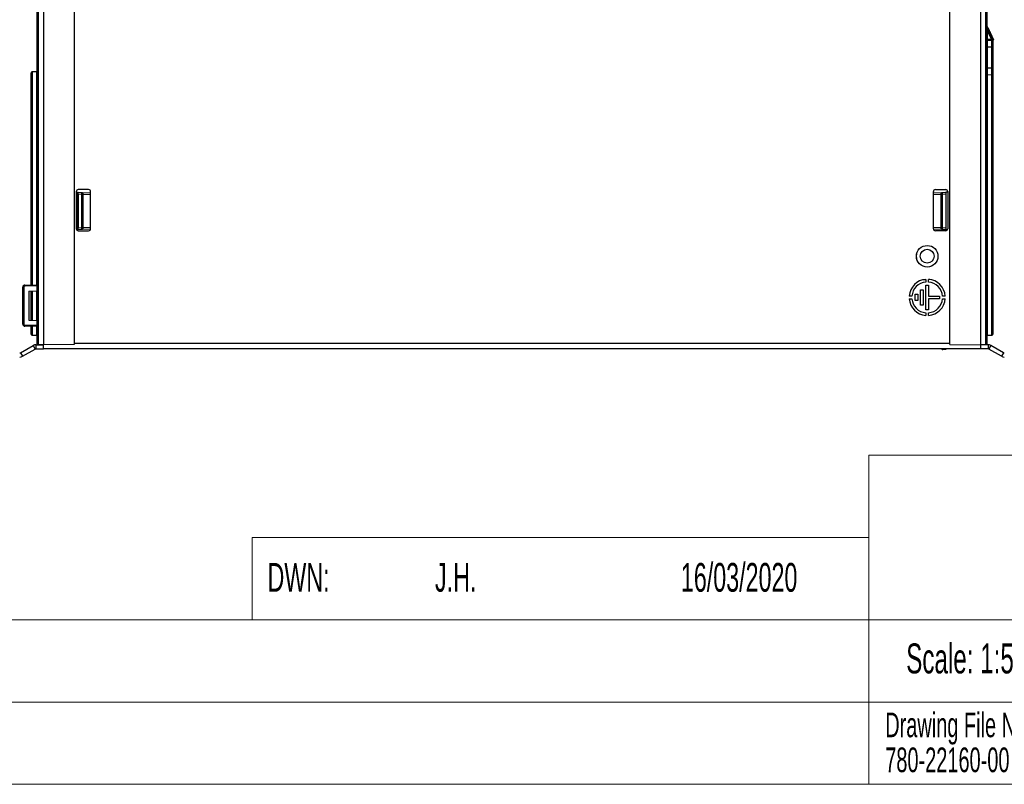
# Paper-space layout 'Sheet1' of a CAD drawing. Header units: millimetres. Extents: x -7 to 413, y -20 to 277.
# Tile 53 of 105: x 215 to 311, y -13 to 61. Entities that reach past the tile are written whole.
import ezdxf

# ---------------------------------------------------------------- set-up
doc = ezdxf.new("R2010")
doc.units = ezdxf.units.MM
doc.styles.add('SLDTEXTSTYLE0', font='TXT', dxfattribs={"width": 0.605})

# ---------------------------------------------------------------- blocks, each defined once
blk = doc.blocks.new('SW_NOTE_0_1')
at = {"color": 0, "linetype": 'Continuous', "lineweight": 0, "char_height": 2.4, "attachment_point": 1, "style": 'SLDTEXTSTYLE0'}
for s, insert in [('Drawing File Name:', (0, 3.094)), ('780-22160-00', (0, -0.306))]:
    blk.add_mtext(s, dxfattribs=dict(at, insert=insert))

psp = doc.layouts.new('Sheet1')

# ---------------------------------------------------------------- linework, layer by layer
at = {"color": 7, "linetype": 'Continuous', "lineweight": 25}
for p, q in [((217, 29.719), (217, 78.684)), ((217.099, 78.684), (217.099, 29.714)), ((217.6, 78.688), (217.6, 29.688)), ((220.6, 78.662), (220.6, 29.714)), ((305.8, 29.714), (305.8, 78.662)), ((308.8, 78.688), (308.8, 29.688)), ((309.301, 29.714), (309.301, 78.684)), ((309.4, 78.684), (309.4, 29.719)), ((309.4, 60.704), (310.036, 59.32)), ((309.4, 60.608), (309.4, 60.608)), ((309.403, 60.6), (309.435, 60.325)), ((309.403, 60.6), (309.934, 59.446)), ((309.578, 60.413), (309.533, 60.413)), ((309.583, 60.401), (309.539, 60.402)), ((309.4, 60.284), (309.439, 60.284)), ((309.4, 59.408), (309.439, 59.408)), ((309.439, 60.284), (309.439, 59.408)), ((309.844, 59.404), (309.439, 60.284)), ((309.439, 59.408), (309.844, 59.404)), ((309.701, 60.145), (309.657, 60.145)), ((309.799, 59.93), (309.755, 59.93)), ((309.889, 59.736), (309.845, 59.736)), ((309.993, 59.508), (309.95, 59.508)), ((309.993, 59.508), (309.95, 59.508)), ((309.4, 58.608), (309.439, 58.608)), ((309.439, 59.308), (309.901, 59.304)), ((309.439, 58.608), (309.439, 56.608)), ((309.901, 58.604), (309.439, 58.608)), ((309.901, 56.612), (309.901, 58.604)), ((310, 58.604), (309.901, 58.604)), ((310.036, 59.32), (310, 59.303)), ((310, 59.303), (310, 59.204)), ((310, 59.204), (310, 58.604)), ((310, 58.604), (310, 56.612)), ((309.4, 56.608), (309.439, 56.608)), ((309.439, 56.608), (309.901, 56.612)), ((310, 56.612), (309.901, 56.612)), ((310, 56.612), (310, 56.012)), ((216.4, 43.408), (216.4, 56.104)), ((216.96, 56.208), (216.499, 56.204)), ((309.901, 55.912), (309.439, 55.908)), ((310, 56.012), (310, 30.712)), ((220.8, 44.568), (220.8, 40.968)), ((220.8, 44.52), (220.96, 44.512)), ((220.96, 40.864), (220.96, 44.512)), ((222, 44.768), (221, 44.768)), ((221, 44.51), (221.356, 44.491)), ((221, 44.31), (221, 44.51)), ((221.347, 44.291), (221, 44.31)), ((221, 44.31), (221, 41.066)), ((221.347, 41.085), (221.347, 44.291)), ((221.347, 44.291), (221.445, 44.291)), ((221.356, 44.491), (222.144, 44.45)), ((221.445, 44.291), (221.445, 41.085)), ((222.2, 44.447), (222.144, 44.45)), ((222.2, 40.968), (222.2, 44.568)), ((304.2, 40.968), (304.2, 44.568)), ((304.256, 44.45), (304.2, 44.447)), ((304.256, 44.45), (305.044, 44.491)), ((304.4, 44.768), (305.4, 44.768)), ((304.954, 41.085), (304.954, 44.291)), ((304.954, 44.291), (305.052, 44.291)), ((305.044, 44.491), (305.4, 44.51)), ((305.4, 44.31), (305.052, 44.291)), ((305.052, 44.291), (305.052, 41.085)), ((305.6, 44.52), (305.4, 44.51)), ((305.4, 44.51), (305.4, 44.31)), ((305.4, 44.31), (305.4, 41.066)), ((305.6, 44.568), (305.6, 40.968)), ((216.4, 35.495), (216.4, 43.408)), ((220.833, 40.857), (220.96, 40.864)), ((221, 41.066), (221.347, 41.085)), ((221, 40.866), (221, 41.066)), ((221.356, 40.885), (221, 40.866)), ((221, 40.768), (222, 40.768)), ((221.347, 41.085), (221.445, 41.085)), ((222.144, 40.926), (221.356, 40.885)), ((222.144, 40.926), (222.196, 40.929)), ((304.204, 40.929), (304.256, 40.926)), ((305.044, 40.885), (304.256, 40.926)), ((305.4, 40.768), (304.4, 40.768)), ((304.954, 41.085), (305.052, 41.085)), ((305.4, 40.866), (305.044, 40.885)), ((305.052, 41.085), (305.4, 41.066)), ((305.4, 41.066), (305.4, 40.866)), ((305.566, 40.857), (305.4, 40.866)), ((215.798, 35.49), (217, 35.5)), ((303.47, 36.043), (303.47, 35.782)), ((303.478, 35.482), (303.738, 35.482)), ((303.478, 33.094), (303.478, 35.482)), ((303.73, 35.782), (303.73, 36.043)), ((303.738, 35.482), (303.738, 34.418)), ((215.694, 35.29), (215.6, 35.29)), ((215.6, 31.686), (215.6, 35.29)), ((215.694, 35.29), (215.694, 31.686)), ((217, 35.4), (215.794, 35.39)), ((216.2, 34.888), (217, 34.93)), ((216.2, 34.888), (216.2, 32.088)), ((216.4, 32.077), (216.4, 34.898)), ((302.438, 34.588), (302.698, 34.588)), ((302.438, 33.988), (302.438, 34.588)), ((302.698, 34.588), (302.698, 33.988)), ((302.958, 35.035), (303.218, 35.035)), ((302.958, 33.541), (302.958, 35.035)), ((303.218, 35.035), (303.218, 33.541)), ((302.105, 34.418), (301.845, 34.418)), ((301.845, 34.158), (302.105, 34.158)), ((302.698, 33.988), (302.438, 33.988)), ((303.218, 33.541), (302.958, 33.541)), ((303.738, 34.418), (304.793, 34.418)), ((303.738, 34.158), (303.738, 33.094)), ((304.793, 34.158), (303.738, 34.158)), ((304.793, 34.418), (304.793, 34.158)), ((305.355, 34.418), (305.094, 34.418)), ((305.094, 34.158), (305.355, 34.158)), ((303.47, 32.794), (303.47, 32.533)), ((303.738, 33.094), (303.478, 33.094)), ((303.73, 32.533), (303.73, 32.794)), ((215.694, 31.686), (215.6, 31.686)), ((216.2, 32.088), (217, 32.046)), ((215.794, 31.586), (217, 31.576)), ((217, 31.476), (215.798, 31.486)), ((216.4, 30.712), (216.4, 31.481)), ((216.499, 30.612), (216.96, 30.608)), ((217.6, 29.688), (217.099, 29.714)), ((220.6, 29.714), (217.6, 29.688)), ((305.8, 29.714), (308.8, 29.688)), ((309.301, 29.714), (308.8, 29.688)), ((309.439, 30.608), (309.901, 30.612)), ((215.378, 28.909), (216.596, 29.613)), ((215.378, 28.909), (215.578, 28.563)), ((215.578, 28.563), (216.796, 29.267)), ((216.596, 29.613), (216.796, 29.267)), ((216.876, 29.688), (216.876, 29.288)), ((216.876, 29.688), (217.6, 29.688)), ((216.876, 29.288), (217.6, 29.288)), ((217.6, 29.288), (217.6, 29.688)), ((308.8, 29.288), (217.6, 29.288)), ((305.072, 29.216), (304.833, 29.288)), ((305.4, 29.208), (305.129, 29.208)), ((305.4, 29.288), (305.4, 29.208)), ((308.8, 29.688), (308.8, 29.288)), ((309.523, 29.688), (308.8, 29.688)), ((309.523, 29.288), (308.8, 29.288)), ((309.523, 29.688), (309.523, 29.288)), ((309.803, 29.613), (309.603, 29.267)), ((310.822, 28.563), (309.603, 29.267)), ((311.022, 28.909), (309.803, 29.613)), ((311.022, 28.909), (310.822, 28.563))]:
    psp.add_line(p, q, dxfattribs=at)
at = {"color": 8, "linetype": 'Continuous', "lineweight": 25}
for p, q in [((216.499, 56.204), (216.499, 35.496)), ((216.96, 35.5), (216.96, 56.208)), ((309.439, 55.908), (309.439, 43.408)), ((309.901, 43.408), (309.901, 55.912)), ((222.2, 44.252), (221.445, 44.291)), ((304.954, 44.291), (304.2, 44.252)), ((309.439, 43.408), (309.439, 30.608)), ((309.901, 30.612), (309.901, 43.408)), ((221.445, 41.085), (222.2, 41.124)), ((304.2, 41.124), (304.954, 41.085)), ((303.47, 36.008), (303.16, 35.992)), ((303.859, 36.029), (303.73, 36.022)), ((216.499, 34.904), (216.499, 32.072)), ((216.96, 32.048), (216.96, 34.928)), ((216.499, 31.48), (216.499, 30.612)), ((216.96, 30.608), (216.96, 31.476)), ((220.6, 29.848), (305.8, 29.848))]:
    psp.add_line(p, q, dxfattribs=at)
at = {"color": 7, "linetype": 'Continuous', "lineweight": 18}
for p, q in [((297.91, 18.949), (405.91, 18.949)), ((297.91, 18.949), (297.91, -13.051)), ((237.91, 10.949), (237.91, 2.949)), ((237.91, 10.949), (297.91, 10.949)), ((160.468, 2.949), (237.91, 2.949)), ((237.91, 2.949), (405.91, 2.949)), ((160.468, -5.051), (237.91, -5.051)), ((237.91, -5.051), (357.91, -5.051)), ((-0.09, -13.051), (405.91, -13.051))]:
    psp.add_line(p, q, dxfattribs=at)
at = {"color": 7, "linetype": 'Continuous', "lineweight": 25, "flags": 128}
for points in [[(309.934, 59.446), (309.951, 59.409), (309.967, 59.373), (309.983, 59.34), (309.996, 59.31)], [(220.96, 44.512), (220.968, 44.511), (220.975, 44.511), (220.982, 44.511), (220.988, 44.51), (220.993, 44.51), (220.997, 44.51), (220.999, 44.51), (221, 44.51)], [(221.356, 44.491), (221.375, 44.486), (221.393, 44.474), (221.409, 44.456), (221.422, 44.431), (221.433, 44.401), (221.441, 44.367), (221.445, 44.33), (221.445, 44.291)], [(304.954, 44.291), (304.954, 44.33), (304.959, 44.367), (304.966, 44.401), (304.977, 44.431), (304.991, 44.456), (305.007, 44.474), (305.025, 44.486), (305.044, 44.491)], [(221, 40.866), (220.999, 40.866), (220.997, 40.866), (220.993, 40.866), (220.988, 40.866), (220.982, 40.865), (220.975, 40.865), (220.968, 40.864), (220.96, 40.864)], [(221.445, 41.085), (221.445, 41.046), (221.441, 41.009), (221.433, 40.975), (221.422, 40.945), (221.409, 40.92), (221.393, 40.901), (221.375, 40.89), (221.356, 40.885)], [(305.044, 40.885), (305.025, 40.89), (305.007, 40.901), (304.991, 40.92), (304.977, 40.945), (304.966, 40.975), (304.959, 41.009), (304.954, 41.046), (304.954, 41.085)], [(217.099, 29.714), (217.079, 29.715), (217.061, 29.716), (217.044, 29.717), (217.029, 29.718), (217.016, 29.719), (217.007, 29.719), (217.002, 29.719), (217, 29.719)], [(309.4, 29.719), (309.398, 29.719), (309.392, 29.719), (309.383, 29.719), (309.371, 29.718), (309.356, 29.717), (309.339, 29.716), (309.32, 29.715), (309.301, 29.714)]]:
    psp.add_lwpolyline(points, dxfattribs=at)
at = {"color": 7, "linetype": 'Continuous', "lineweight": 25}
for radius in [1.05, 1.047, 0.675]:
    psp.add_circle((303.6, 38.288), radius, dxfattribs=at)
for centre, radius, start, end in [((307.029, 65.587), 6.794, 294.4796, 295.31622), ((309.44, 59.348), 0.04, 180, 269.5), ((660.998, 58.958), 351.559, 179.94296, 180.05704), ((309.9, 59.204), 0.1, 0, 89.5), ((216.5, 56.104), 0.1, 90.5, 180), ((216.96, 56.248), 0.04, 270.5, 0), ((309.44, 55.868), 0.04, 90.5, 180), ((309.9, 56.012), 0.1, 270.5, 0), ((221, 44.568), 0.2, 90, 180), ((215.613, 44.642), 5.745, 356.50216, 358.49618), ((222, 44.568), 0.2, 0, 90), ((304.4, 44.568), 0.2, 90, 180), ((310.774, 44.641), 5.732, 181.50245, 183.50092), ((305.4, 44.568), 0.2, 0, 90), ((221, 40.968), 0.2, 180, 270), ((215.613, 40.734), 5.745, 1.50382, 3.49784), ((222, 40.968), 0.2, 270, 0), ((304.4, 40.968), 0.2, 180, 270), ((310.774, 40.735), 5.732, 176.49908, 178.49755), ((305.4, 40.968), 0.2, 270, 0), ((215.8, 35.29), 0.2, 90.5, 180), ((216.275, 35.419), 0.482, 171.54248, 183.46418), ((303.6, 34.288), 1.76, 94.23593, 175.76407), ((303.6, 34.288), 1.5, 94.97187, 175.02813), ((303.6, 34.288), 1.76, 4.23593, 85.76407), ((303.6, 34.288), 1.5, 4.97187, 85.02813), ((215.794, 35.29), 0.1, 90.5, 180), ((303.6, 34.288), 1.76, 184.23593, 265.76407), ((303.6, 34.288), 1.5, 184.97187, 265.02813), ((303.6, 34.288), 1.76, 274.23593, 355.76407), ((303.6, 34.288), 1.5, 274.97187, 355.02813), ((215.8, 31.686), 0.2, 180, 269.5), ((215.794, 31.686), 0.1, 180, 269.5), ((216.275, 31.557), 0.482, 176.53601, 188.45732), ((216.5, 30.712), 0.1, 180, 269.5), ((309.9, 30.712), 0.1, 270.5, 0), ((216.96, 30.568), 0.04, 0, 89.5), ((309.44, 30.568), 0.04, 90.5, 180), ((215.298, 29.048), 0.16, 270, 300), ((216.876, 29.128), 0.56, 90, 120), ((216.876, 29.128), 0.16, 90, 120), ((305.129, 29.408), 0.2, 253.29916, 270), ((309.523, 29.128), 0.56, 60, 90), ((309.523, 29.128), 0.16, 60, 90), ((311.102, 29.048), 0.16, 240, 270), ((215.298, 29.048), 0.56, 270, 300), ((311.102, 29.048), 0.56, 240, 270)]:
    psp.add_arc(centre, radius, start, end, dxfattribs=at)
at = {"color": 8, "linetype": 'Continuous', "lineweight": 25}
for centre, radius, start, end in [((222.131, 44.373), 0.0781, 28.40054, 80.49113), ((304.268, 44.373), 0.0782, 99.51881, 151.58664), ((222.131, 41.003), 0.0781, 279.51308, 331.58268), ((304.268, 41.003), 0.0781, 208.41531, 260.48893)]:
    psp.add_arc(centre, radius, start, end, dxfattribs=at)
psp.add_ellipse((309.44, 60.282), major_axis=(-0.036, 0.318), ratio=0.000142, start_param=1.434771, end_param=1.562435, dxfattribs=at)
at = {"color": 7, "linetype": 'Continuous', "lineweight": 25}
for centre, major_axis, ratio, start_param, end_param in [((309.44, 59.408), (0, 0.1), 0.00349, 1.570854, 3.141574), ((309.843, 59.404), (-0.093, 0.101), 0.00463, 4.047202, 4.707958), ((309.9, 59.404), (-0.001, 0.1), 0.008724, 3.14144, 4.051405), ((309.9, 58.604), (0.001, 0.7), 0.001247, 4.712456, 6.283176), ((309.44, 56.608), (0, 0.7), 0.000499, 1.570877, 3.141597), ((309.9, 56.612), (-0.001, 0.7), 0.001247, 3.141602, 4.712322)]:
    psp.add_ellipse(centre, major_axis=major_axis, ratio=ratio, start_param=start_param, end_param=end_param, dxfattribs=at)
for points, knots in [([(309.4, 60.608), (309.4, 60.607), (309.401, 60.606), (309.403, 60.602), (309.403, 60.6), (309.403, 60.6)], [0, 0, 0, 0, 0.663859, 0.970705, 1, 1, 1, 1]), ([(309.701, 60.145), (309.684, 60.18), (309.656, 60.242), (309.622, 60.316), (309.599, 60.367), (309.585, 60.397), (309.584, 60.4), (309.583, 60.401)], [0, 0, 0, 0, 0.236834, 0.410671, 0.553316, 0.740656, 1, 1, 1, 1]), ([(309.799, 59.93), (309.795, 59.94), (309.786, 59.959), (309.761, 60.014), (309.732, 60.076), (309.711, 60.122), (309.701, 60.145)], [0, 0, 0, 0, 0.29063, 0.526809, 0.762461, 1, 1, 1, 1]), ([(309.889, 59.736), (309.877, 59.761), (309.853, 59.813), (309.823, 59.879), (309.807, 59.913), (309.801, 59.927), (309.799, 59.93)], [0, 0, 0, 0, 0.310199, 0.635969, 0.915593, 1, 1, 1, 1]), ([(309.993, 59.508), (309.993, 59.509), (309.992, 59.512), (309.976, 59.545), (309.952, 59.597), (309.922, 59.664), (309.899, 59.714), (309.889, 59.736)], [0, 0, 0, 0, 0.279486, 0.451649, 0.624575, 0.830339, 1, 1, 1, 1]), ([(309.996, 59.31), (309.993, 59.316), (309.985, 59.327), (309.961, 59.339), (309.933, 59.344), (309.911, 59.344), (309.901, 59.342), (309.901, 59.342)], [0, 0, 0, 0, 0.25387, 0.507683, 0.762733, 0.990755, 1, 1, 1, 1]), ([(309.996, 59.31), (309.997, 59.308), (309.999, 59.303), (310, 59.303), (310, 59.303)], [0, 0, 0, 0, 0.511985, 1, 1, 1, 1])]:
    psp.add_open_spline(points, degree=3, knots=knots, dxfattribs=at)

# ---------------------------------------------------------------- block references
at = {"color": 7, "linetype": 'Continuous', "lineweight": 0}
psp.add_blockref('SW_NOTE_0_1', (299.515, -9.168), dxfattribs=at)

# ---------------------------------------------------------------- texts
at = {"color": 7, "linetype": 'Continuous', "lineweight": 0, "style": 'SLDTEXTSTYLE0'}
for s, insert, char_height, attachment_point in [('16/03/2020', (279.632, 8.469), 2.8, 1), ('DWN:', (239.412, 8.469), 2.8, 1), ('J.H.', (255.706, 8.469), 2.8, 1), ('Initial Release', (193.524, 0.5), 2.91042, 1), ('Scale: 1:5', (306.792, 0.639), 2.9104, 2), ('Revision Note.', (193.524, -7.291), 2.91042, 1)]:
    psp.add_mtext(s, dxfattribs=dict(at, insert=insert, char_height=char_height, attachment_point=attachment_point))

doc.saveas('drawing.dxf')
